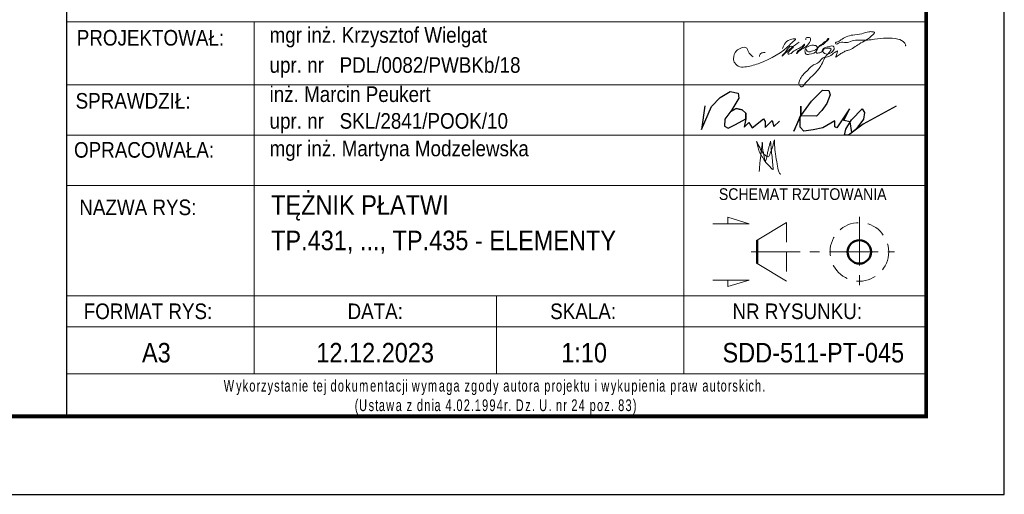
# Model space of a CAD drawing. Header units: millimetres. Extents: x -875 to -363, y 16471 to 16844.
# Tile 12 of 15: x -495 to -369, y 16471 to 16532. Entities that reach past the tile are written whole.
import ezdxf
from ezdxf.enums import TextEntityAlignment as Align

# ---------------------------------------------------------------- set-up
doc = ezdxf.new("R2010")
doc.units = ezdxf.units.MM
doc.header["$LTSCALE"] = 10
doc.linetypes.add('HIDDEN', pattern=[0.375, 0.25, -0.125])
doc.linetypes.add('MITTE', pattern=[2, 1.25, -0.25, 0.25, -0.25])
doc.layers.add('_FORMATKA', color=8, linetype='Continuous', plot=False)
for name, color, linetype, lineweight in [('_RAMKA', 7, 'Continuous', 35), ('_Tabelka', 7, 'Continuous', 25), ('PS_DIM', 4, 'Continuous', 13), ('PS_Hidden', 2, 'HIDDEN', 9), ('PS_MIDLINE', 5, 'MITTE', 13), ('PS_Pos', 1, 'Continuous', 15), ('PS_SOLID', 7, 'Continuous', 30), ('PS_TEXT', 3, 'Continuous', 18)]:
    doc.layers.add(name, color=color, linetype=linetype, lineweight=lineweight)
doc.styles.add('gil', font='txt', dxfattribs={"width": 0.9})

# ---------------------------------------------------------------- blocks, each defined once
blk = doc.blocks.new('A$C077725B1')
at = {"layer": 'PS_SOLID', "color": 5, "lineweight": 25}
for points in [[(0.45, 3.96), (0, 0.74), (1.35, 3.86), (2.53, 5.09), (3.87, 5.86), (4.96, 5.66), (5.03, 4.97), (4.09, 3.39), (3.17, 2.17), (3.12, 1.2), (3.6, 0.93), (4.61, 1.41), (5.99, 2.21), (5.97, 2.95), (5.49, 3.43), (4.71, 3.58), (3.95, 3.2), (4.71, 3.58), (5.49, 3.43), (5.97, 2.95), (5.99, 2.21), (5.79, 1.09), (6.4, 1.71), (6.83, 0.96), (8.36, 2.21), (8.58, 1.82), (8.58, 1.03), (9.53, 1.97), (9.77, 1.14), (10.51, 1.89)], [(26.25, 3.91), (21.8, 1.47), (19.81, 0), (19.26, 0), (19.47, 0.79), (20.21, 2.08), (21.68, 3.55), (21.99, 3.05), (21.86, 2.14), (20.81, 0.74), (20.25, 0.33), (20.03, 1.78), (19.17, 1.98), (19.96, 3.54), (18.27, 0.97), (18, 1.12), (18, 1.91), (16.37, 0.97), (15.05, 0.72), (13.81, 0.54), (13.29, 1.06), (13.29, 2.56), (12.47, 0.52), (13.42, 2.59), (13.42, 3.89), (13.42, 2.59), (14.85, 4.56), (16.34, 6.04), (17.15, 6.01), (17.36, 5.44), (16.89, 4.25), (16.25, 3.31), (15.51, 2.56), (13.42, 2.59)]]:
    blk.add_lwpolyline(points, dxfattribs=at)
blk = doc.blocks.new('tabela_rys')
at = {"layer": '_Tabelka', "color": 251, "lineweight": 15}
for p, q in [((21.62, 58.32), (131.62, 58.32)), ((21.62, 58.32), (131.62, 58.32)), ((45.62, 58.32), (45.62, 37.33)), ((100.62, 58.32), (100.62, 37.33)), ((21.62, 50.24), (131.62, 50.24)), ((21.62, 43.79), (131.62, 43.79)), ((21.62, 37.33), (131.62, 37.33)), ((21.62, 37.33), (131.62, 37.33)), ((21.62, 37.33), (131.62, 37.33)), ((21.62, 37.33), (131.62, 37.33)), ((21.62, 37.33), (131.62, 37.33)), ((21.62, 37.33), (131.62, 37.33)), ((21.62, 37.33), (131.62, 37.33)), ((21.62, 37.33), (131.62, 37.33)), ((45.62, 37.33), (45.62, 23.22)), ((100.62, 37.33), (100.62, 13.22)), ((21.62, 23.22), (131.62, 23.22)), ((131.62, 23.22), (21.62, 23.22)), ((45.62, 23.22), (45.62, 13.22)), ((76.62, 23.22), (76.62, 13.22)), ((21.62, 19.22), (131.62, 19.22)), ((21.62, 13.22), (131.62, 13.22))]:
    blk.add_line(p, q, dxfattribs=at)
at = {"layer": '_Tabelka', "color": 251, "lineweight": 30}
blk.add_lwpolyline([(131.62, 123.55), (21.62, 123.55), (21.62, 7.77), (131.62, 7.77)], close=True, dxfattribs=at)
at = {"layer": 'PS_DIM', "color": 5, "true_color": 0x1d16e9}
for points in [[(116.27, 54.78), (116.4, 54.56), (116.58, 54.45), (116.96, 54.56), (117.27, 54.64), (117.58, 54.82), (117.66, 55.11), (117.19, 55.3), (116.43, 55.09), (116.18, 54.85), (116.11, 54.56), (116.28, 54.15), (116.65, 54.15), (117.64, 54.62), (118.01, 55.28), (118.3, 55.44), (118.6, 55.74), (118.91, 55.92), (119.04, 56.14), (119.09, 56.16), (118.24, 55.3), (117.84, 55.07), (117.57, 54.61), (117.57, 54.35), (118.03, 54.35), (118.3, 54.51), (118.35, 54.72), (118.63, 54.99), (119.09, 55.11), (119.38, 55.19), (119.72, 55.19), (119.86, 54.94), (119.56, 54.42), (119.25, 54.24), (118.63, 54.24), (118.45, 54.43), (118.39, 54.64), (119.46, 54.8), (119.3, 54.52), (119.18, 54.31), (118.99, 54.13), (118.15, 52.67), (115.93, 50.15), (115.75, 49.97), (115.52, 50.04), (115.33, 50.36), (115.46, 50.86), (115.83, 51.49), (116.51, 52.17), (116.97, 52.63), (117.94, 53.19), (118.45, 53.7), (119.24, 53.91), (120.28, 54.51), (120.08, 53.78), (120.47, 54.09), (120.72, 54.24), (120.96, 54.38), (121.28, 54.56), (121.66, 54.66), (123.03, 55.46), (124.83, 56.69), (124.99, 56.96), (124.75, 57.03), (124.29, 57.03), (123.37, 56.78), (122.22, 56.61), (121.4, 56.39), (120.69, 55.98), (120.26, 55.73), (120.02, 55.6), (120.05, 55.5), (120.57, 55.64), (121.34, 55.64), (122.15, 55.85), (123.03, 55.97), (124.11, 55.97), (125.01, 56.08), (128, 56.08), (128.89, 55.57), (128.97, 55.25), (128.95, 55.23)], [(109.48, 53.8), (108.99, 54.29), (108.79, 54.65), (108.6, 54.97), (107.99, 54.97), (107.36, 54.6), (106.97, 53.57), (107.12, 53.03), (107.77, 52.55), (108.62, 52.55), (110.32, 53), (114.18, 55.37), (114.63, 55.81), (114.9, 56.08), (114.41, 56.08), (113.23, 54.9)], [(115.36, 55.7), (113.22, 53.93), (113.18, 53.9), (113.18, 53.98), (113.33, 54.13), (113.56, 54.36), (114.45, 55.17), (114.55, 55.14), (113.99, 54.42), (113.95, 54.18), (114.03, 54.16), (114.58, 54.48), (115.19, 54.83), (115.46, 54.98), (115.73, 55.14), (115.95, 55.36), (116.04, 55.45), (116.06, 55.39), (116.02, 55.28), (115.29, 54.61), (115.06, 54.38), (115.02, 54.23), (115.14, 54.35), (115.64, 54.75), (116.77, 55.82), (116.82, 56), (116.82, 56.17), (116.69, 56.3), (116.5, 56.3), (116.26, 56.24), (116.23, 56.11), (116.23, 56)], [(111.02, 54.38), (110.58, 54.31), (110.37, 54.14), (110.28, 53.86)], [(109.92, 42.99), (110.36, 42.1), (110.66, 41.59), (111.09, 41.15), (111.38, 40.99), (111.66, 41.47), (111.96, 42.25), (112.08, 42.76), (112.2, 43.19)], [(111.71, 43.01), (111.79, 41.97), (111.9, 41.03), (111.99, 40.03), (111.99, 39.38), (111.65, 39.72), (111.22, 40.15), (110.84, 40.68), (110.65, 41.02), (110.26, 41.69), (110.08, 42.33), (109.92, 42.99)], [(110.26, 39.14), (110.35, 40.27), (110.43, 40.94), (110.49, 41.47), (110.59, 42.26), (110.65, 42.75), (110.65, 42.9)], [(110.65, 42.9), (110.68, 42.38), (110.68, 42.14), (110.7, 41.97), (110.71, 41.9), (110.76, 41.68), (110.81, 41.47), (110.84, 41.29), (110.91, 40.88), (111.01, 40.53), (111.04, 40.47), (111.14, 40.66), (111.22, 40.95), (111.29, 41.28), (111.38, 41.81), (111.5, 42.26), (111.6, 42.66), (111.71, 43.03)], [(112.2, 43.19), (112.23, 42.5), (112.33, 41.38), (112.56, 40.06), (112.77, 39.1), (112.98, 38.73)]]:
    blk.add_spline(points, degree=3, dxfattribs=at)
at = {"layer": 'PS_Hidden'}
blk.add_line((113.73, 32.58), (113.73, 25.08), dxfattribs=at)
blk.add_circle((123.07, 28.83), 3.75, dxfattribs=at)
at = {"layer": 'PS_MIDLINE', "ltscale": 0.5}
for p, q in [((123.07, 33.33), (123.07, 24.33)), ((109.23, 28.83), (127.57, 28.83))]:
    blk.add_line(p, q, dxfattribs=at)
at = {"layer": 'PS_Pos'}
for p, q in [((109.98, 30.33), (113.73, 32.58)), ((113.73, 25.08), (109.98, 27.33))]:
    blk.add_line(p, q, dxfattribs=at)
at = {"layer": 'PS_Pos', "lineweight": 50}
blk.add_line((109.98, 27.33), (109.98, 30.33), dxfattribs=at)
at = {"layer": 'PS_SOLID', "lineweight": 50}
blk.add_line((109.98, 30.33), (109.98, 27.33), dxfattribs=at)
blk.add_circle((123.07, 28.83), 1.5, dxfattribs=at)
blk.add_circle((123.07, 28.83), 1.5, dxfattribs=at)
at = {"layer": 'PS_TEXT', "color": 7}
for p, q in [((108.95, 32.44), (106.22, 33.26)), ((106.22, 33.26), (106.22, 32.44)), ((108.95, 32.44), (104.3, 32.44)), ((108.95, 25.21), (104.3, 25.21)), ((108.95, 25.21), (106.22, 24.39)), ((106.22, 24.39), (106.22, 25.21))]:
    blk.add_line(p, q, dxfattribs=at)
at = {"layer": 'PS_Pos', "color": 7, "xscale": 0.9500000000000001, "yscale": 0.9500000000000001, "zscale": 0.9500000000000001}
blk.add_blockref('A$C077725B1', (102.85, 43.79), dxfattribs=at)
at = {"layer": '_Tabelka', "color": 7, "style": 'gil', "width": 0.9}
for s, p in [('mgr inż. Krzysztof Wielgat', (47.6, 56.62)), ('upr. nr   PDL/0082/PWBKb/18 ', (47.6, 52.77)), ('inż. Marcin Peukert', (47.6, 49.03)), ('upr. nr   SKL/2841/POOK/10 ', (47.6, 45.61)), ('mgr inż. Martyna Modzelewska', (47.6, 42.08))]:
    blk.add_text(s, height=2, dxfattribs=at).set_placement(p, align=Align.MIDDLE_LEFT)
at = {"layer": '_Tabelka', "color": 12, "style": 'gil', "width": 0.9}
for s, p in [('PROJEKTOWAŁ: ', (32.69, 56.26)), ('SPRAWDZIŁ: ', (30.47, 48.18)), ('OPRACOWAŁA: ', (31.87, 41.9)), ('NAZWA RYS:', (30.74, 34.54))]:
    blk.add_text(s, height=2, dxfattribs=at).set_placement(p, align=Align.MIDDLE)
at = {"layer": '_Tabelka', "color": 251, "style": 'gil', "width": 0.9}
for s, p in [('FORMAT RYS:', (32.04, 21.22)), ('DATA:', (61.12, 21.22)), ('SKALA:', (87.72, 21.22)), ('NR RYSUNKU:', (115.12, 21.22))]:
    blk.add_text(s, height=2, dxfattribs=at).set_placement(p, align=Align.MIDDLE)
at = {"layer": '_Tabelka', "color": 7, "lineweight": 13, "insert": (22.63, 10.21), "char_height": 1.5, "attachment_point": 4, "style": 'gil'}
blk.add_mtext_dynamic_manual_height_columns('\\pi19.101;{\\W0.7;\\T1.2;Wykorzystanie tej dokumentacji wymaga zgody autora projektu i wykupienia praw autorskich.\\P\\pi35.865;(Ustawa z dnia 4.02.1994r. Dz. U. nr 24 poz. 83)}', width=107.5936, gutter_width=12.5, heights=[0], dxfattribs=at)
at = {"layer": '_Tabelka', "color": 7, "style": 'gil', "width": 0.9}
for p in [(47.79, 34.83), (47.79, 30.29), (47.79, 26.06)]:
    blk.add_attdef('NAZWA_RYS:', text='', height=2.5, dxfattribs=at).set_placement(p, align=Align.MIDDLE_LEFT)
blk.add_attdef('FORMAT', text='', height=2.5, dxfattribs=at).set_placement((33.12, 15.91), align=Align.MIDDLE)
at = {"layer": '_Tabelka', "color": 7, "style": 'gil', "width": 0.9, "flags": 8}
for tag, p in [('DATA', (61.11, 15.91)), ('SKALA', (87.85, 15.91)), ('NR_RYSUNKU', (117.18, 15.91))]:
    blk.add_attdef(tag, text='', height=2.5, dxfattribs=at).set_placement(p, align=Align.MIDDLE)
at = {"layer": 'PS_TEXT', "color": 7, "insert": (100.88, 36.98), "char_height": 1.5, "width": 31.0028, "attachment_point": 1, "style": 'gil'}
blk.add_mtext('\\pi4.2099;SCHEMAT RZUTOWANIA', dxfattribs=at)
blk = doc.blocks.new('*U181')
at = {"layer": '_FORMATKA', "lineweight": -3}
blk.add_lwpolyline([(-500, 0), (0, 0), (0, 297), (-500, 297)], close=True, dxfattribs=at)
at = {"layer": '_RAMKA', "lineweight": -3, "const_width": 0.5}
blk.add_lwpolyline([(-470, 10), (-10, 10), (-10, 287), (-470, 287)], close=True, dxfattribs=at)

msp = doc.modelspace()

# ---------------------------------------------------------------- block references
at = {"layer": 'PS_DIM'}
msp.add_blockref('*U181', (-369.19, 16471.29), dxfattribs=at)
at = {"layer": 'PS_DIM', "color": 7}
ref = msp.add_blockref('tabela_rys', (-510.81, 16473.52), dxfattribs=at)
ref.add_attrib('FORMAT', 'A3', dxfattribs={"layer": '_Tabelka', "color": 7, "height": 2.5, "style": 'gil', "width": 0.9}).set_placement((-477.7, 16489.44), align=Align.MIDDLE)
ref.add_attrib('DATA', '12.12.2023', dxfattribs={"layer": '_Tabelka', "color": 7, "height": 2.5, "style": 'gil', "width": 0.9, "flags": 8}).set_placement((-449.7, 16489.44), align=Align.MIDDLE)
ref.add_attrib('SKALA', '1:10', dxfattribs={"layer": '_Tabelka', "color": 7, "height": 2.5, "style": 'gil', "width": 0.9, "flags": 8}).set_placement((-422.96, 16489.44), align=Align.MIDDLE)
ref.add_attrib('NR_RYSUNKU', 'SDD-511-PT-045', dxfattribs={"layer": '_Tabelka', "color": 7, "height": 2.5, "style": 'gil', "width": 0.9, "flags": 8}).set_placement((-393.63, 16489.44), align=Align.MIDDLE)
ref.add_attrib('NAZWA_RYS:', 'TĘŻNIK PŁATWI', dxfattribs={"layer": '_Tabelka', "color": 7, "height": 2.5, "style": 'gil', "width": 0.9}).set_placement((-463.02, 16508.36), align=Align.MIDDLE_LEFT)
ref.add_attrib('NAZWA_RYS:', 'TP.431, ..., TP.435 - ELEMENTY', dxfattribs={"layer": '_Tabelka', "color": 7, "height": 2.5, "style": 'gil', "width": 0.9}).set_placement((-463.02, 16503.82), align=Align.MIDDLE_LEFT)

doc.saveas('drawing.dxf')
